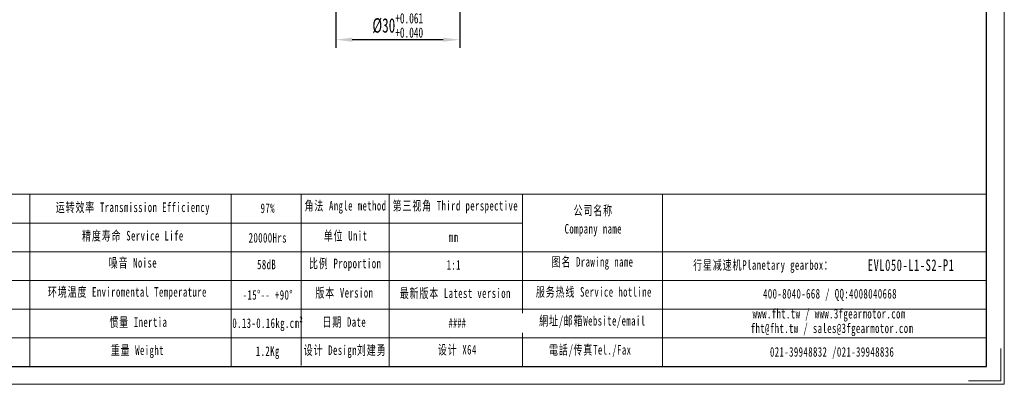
# Model space of a CAD drawing. Header units: millimetres. Extents: x 1426 to 1791, y 1047 to 1305.
# Tile 2 of 5: x 1553 to 1791, y 1047 to 1135. Entities that reach past the tile are written whole.
import ezdxf

# ---------------------------------------------------------------- set-up
doc = ezdxf.new("R2010")
doc.units = ezdxf.units.MM
doc.header["$PDSIZE"] = -5
doc.layers.get('0').update_dxf_attribs({"lineweight": 18})
doc.layers.get('Defpoints').update_dxf_attribs({"lineweight": 18})
for name, color, linetype, lineweight in [('SLD-0', 7, 'Continuous', 18), ('图框_外框线', 7, 'Continuous', 18), ('尺寸线层', 3, 'Continuous', 18)]:
    doc.layers.add(name, color=color, linetype=linetype, lineweight=lineweight)
doc.styles.add('标准', font='txt', dxfattribs={"width": 0.667})
doc.dimstyles.new('标准', dxfattribs={"dimtxt": 3.5, "dimasz": 4, "dimexe": 2, "dimexo": 0, "dimtad": 1, "dimdsep": 46, "dimtxsty": '标准', "dimblk": '_CAXARROW', "dimcen": 0, "dimdle": 8, "dimazin": 2, "dimtfac": 0.707107, "dimtdec": 3, "dimtmove": 2, "dimatfit": 3, "dimfxl": 1, "dimfrac": 2, "dimtolj": 1, "dimarcsym": 1})

# ---------------------------------------------------------------- blocks, each defined once
blk = doc.blocks.new('_CAXARROW')
blk.add_hatch(color=0).paths.add_polyline_path([(0, 0), (-1, 0.125), (-1, -0.125)], flags=0)
blk = doc.blocks.new('*D23')
at = {"layer": 'Defpoints', "color": 0, "lineweight": -2}
for p in [(1629.26, 1148.71), (1659.26, 1148.71)]:
    blk.add_point(p, dxfattribs=at)
at = {"layer": '尺寸线层', "color": 0, "lineweight": -2}
for p, q in [((1629.26, 1148.71), (1629.26, 1128.23)), ((1659.26, 1148.71), (1659.26, 1128.23)), ((1655.26, 1130.23), (1633.26, 1130.23))]:
    blk.add_line(p, q, dxfattribs=at)
at = {"layer": '尺寸线层', "color": 0, "lineweight": -2, "xscale": 4, "yscale": 4, "zscale": 4, "rotation": 180}
blk.add_blockref('_CAXARROW', (1629.26, 1130.23), dxfattribs=at)
at = {"layer": '尺寸线层', "color": 0, "lineweight": -2, "xscale": 4, "yscale": 4, "zscale": 4}
blk.add_blockref('_CAXARROW', (1659.26, 1130.23), dxfattribs=at)
at = {"layer": '尺寸线层', "color": 0, "insert": (1644.26, 1133.69), "char_height": 3.5, "attachment_point": 5, "style": '标准', "bg_fill": 3, "box_fill_scale": 1.1, "bg_fill_color": 257, "bg_fill_transparency": 0}
blk.add_mtext('\\A1;%%C30{\\H2.474874;\\S+0.061^ +0.040;}', dxfattribs=at)
at = {"layer": 'Defpoints', "color": 0, "lineweight": -2}
blk.add_point((1629.26, 1130.23), dxfattribs=at)

msp = doc.modelspace()

# ---------------------------------------------------------------- linework, layer by layer
at = {"layer": 'SLD-0'}
for p, q in [((1555.209, 1092.793), (1555.209, 1051.125)), ((1603.994, 1092.793), (1603.994, 1051.12))]:
    msp.add_line(p, q, dxfattribs=at)
at = {"layer": '图框_外框线'}
for p, q in [((1458.576, 1092.793), (1786.662, 1092.793)), ((1620.857, 1092.793), (1620.857, 1051.351)), ((1642.145, 1092.793), (1642.145, 1051.12)), ((1674.408, 1092.793), (1674.408, 1051.12)), ((1708.284, 1092.793), (1708.284, 1051.12)), ((1490.017, 1085.84), (1674.408, 1085.84)), ((1458.576, 1078.887), (1786.662, 1078.887)), ((1490.017, 1071.934), (1786.662, 1071.934)), ((1490.017, 1064.981), (1786.662, 1064.981)), ((1490.017, 1058.027), (1786.662, 1058.027))]:
    msp.add_line(p, q, dxfattribs=at)
at = {"layer": '图框_外框线', "color": 3}
msp.add_lwpolyline([(1426.366, 1046.779), (1791.002, 1046.779), (1791.002, 1304.629), (1426.366, 1304.629)], close=True, dxfattribs=at)
at = {"layer": '图框_外框线', "color": 3, "lineweight": 25}
msp.add_lwpolyline([(1448.07, 1051.12), (1786.662, 1051.12), (1786.662, 1300.288), (1448.07, 1300.288)], close=True, dxfattribs=at)
at = {"layer": '图框_外框线', "color": 3}
msp.add_lwpolyline([(1790.134, 1055.461), (1790.134, 1047.647), (1782.321, 1047.647)], dxfattribs=at)

# ---------------------------------------------------------------- texts
at = {"layer": 'SLD-0', "color": 1, "attachment_point": 2, "line_spacing_factor": 1.15057, "style": '标准'}
for s, insert, char_height, width in [('\\T1.1;运转效率 Transmission Efficiency', (1580.173, 1090.81), 2.31771, 39.38618), ('\\T1.1;角法 Angle method ', (1631.614, 1091.192), 2.31771, 29.6405), ('{\\T1.1;第三视角 Third perspective}', (1658.195, 1091.192), 2.31771, 57.54177), ('\\T1.1;97%', (1612.818, 1090.573), 2.3177, 29.6405), ('\\T1.1;公司名称\\PCompany name', (1691.561, 1090.048), 2.31771, 29.6405), ('\\T1.1;精度寿命 Service Life', (1580.173, 1083.922), 2.31771, 39.38618), ('\\T1.1;单位 Unit', (1631.627, 1083.913), 2.31771, 29.6405), ('\\T1.1;20000Hrs', (1612.818, 1083.43), 2.31771, 29.6405), ('\\T1.1;mm', (1657.758, 1083.584), 2.3177, 29.6405), ('\\T1.1;噪音 Noise', (1580.173, 1077.366), 2.31771, 39.38618), ('\\T1.1;58dB', (1612.533, 1076.96), 2.3177, 29.6405), ('\\T1.1;比例 Proportion', (1631.542, 1077.207), 2.31771, 29.6405), ('\\T1.1;1:1', (1657.815, 1076.862), 2.3177, 29.6405), ('\\T1.1;图名 Drawing name', (1691.37, 1077.605), 2.31771, 29.6405), ('\\T1.1;  行星减速机Planetary gearbox：', (1731.539, 1076.836), 2.31771, 42.79458), ('\\pxt4.138774;{\\T1.1;\\C256;EVL050-L1-S2-P1}', (1768.46, 1077.045), 2.8, 29.6405), ('{\\T1.1;环境温度 Enviromental Temperature}', (1578.844, 1070.311), 2.31771, 120.3951), ('\\T1.1;-15%%D-- +90%%D', (1612.818, 1069.59), 2.31771, 29.6405), ('\\T1.1;版本 Version', (1631.351, 1070.109), 2.31771, 29.6405), ('\\T1.1;最新版本 Latest version', (1658.177, 1070.008), 2.31771, 29.6405), ('\\T1.1;服务热线 Service hotline', (1691.699, 1070.317), 2.31771, 29.6405), ('\\T1.1;400-8040-668 / QQ:4008040668', (1748.832, 1069.874), 2.31771, 51.72946), ('\\T1.1;www.fht.tw / www.3fgearmotor.com ', (1748.618, 1065.047), 2.31771, 39.07172), ('\\T1.1;惯量 Inertia', (1581.502, 1063.008), 2.31771, 39.38618), ('{\\T1.1;0.13-0.16kg.cm²}', (1612.818, 1062.756), 2.31771, 29.6405), ('\\T1.1;日期 Date', (1631.328, 1063.037), 2.31771, 29.6405), ('\\T1.1;網址/邮箱Website/email', (1691.338, 1063.334), 2.31771, 29.6405), ('\\T1.1;\\pxt12;fht@fht.tw / sales@3fgearmotor.com ', (1749.324, 1061.517), 2.31771, 49.24753), ('\\T1.1;重量 Weight', (1581.253, 1056.203), 2.31771, 39.38618), ('\\T1.1;1.2Kg', (1612.818, 1055.979), 2.31771, 29.6405), ('{\\T1.1;设计 Design刘建勇}', (1631.518, 1056.228), 2.31771, 29.6405), ('{\\T1.1;设计 X64}', (1658.663, 1056.32), 2.31771, 29.6405), ('\\T1.1;電話/传真Tel./Fax', (1690.819, 1056.297), 2.31771, 29.6405), ('{\\T1.1;021-39948832 /021-39948836 }', (1749.348, 1055.79), 2.31771, 66.80751)]:
    msp.add_mtext(s, dxfattribs=dict(at, insert=insert, char_height=char_height, width=width))

# ---------------------------------------------------------------- next in the draw order: texts
at = {"layer": 'SLD-0', "color": 1, "insert": (1658.658, 1062.804), "char_height": 2.3177, "width": 29.6405, "attachment_point": 2, "style": '标准', "bg_fill": 2}
msp.add_mtext('####', dxfattribs=at)

# ---------------------------------------------------------------- next in the draw order: dimensions: what is measured, and where the dimension line sits
at = {"layer": '尺寸线层'}
dim = msp.add_linear_dim(base=(1629.263, 1130.235), p1=(1659.263, 1148.71), p2=(1629.263, 1148.71), dimstyle='标准', override={"dimpost": '%%C<>', "dimsah": 1, "dimtol": 1, "dimtp": 0.061, "dimtm": -0.04, "dimtfill": 1, "dimtzin": 0}, dxfattribs=at)
dim.commit()
dim.dimension.update_dxf_attribs({"geometry": '*D23', "text_midpoint": (1644.263, 1133.692)})

doc.saveas('drawing.dxf')
